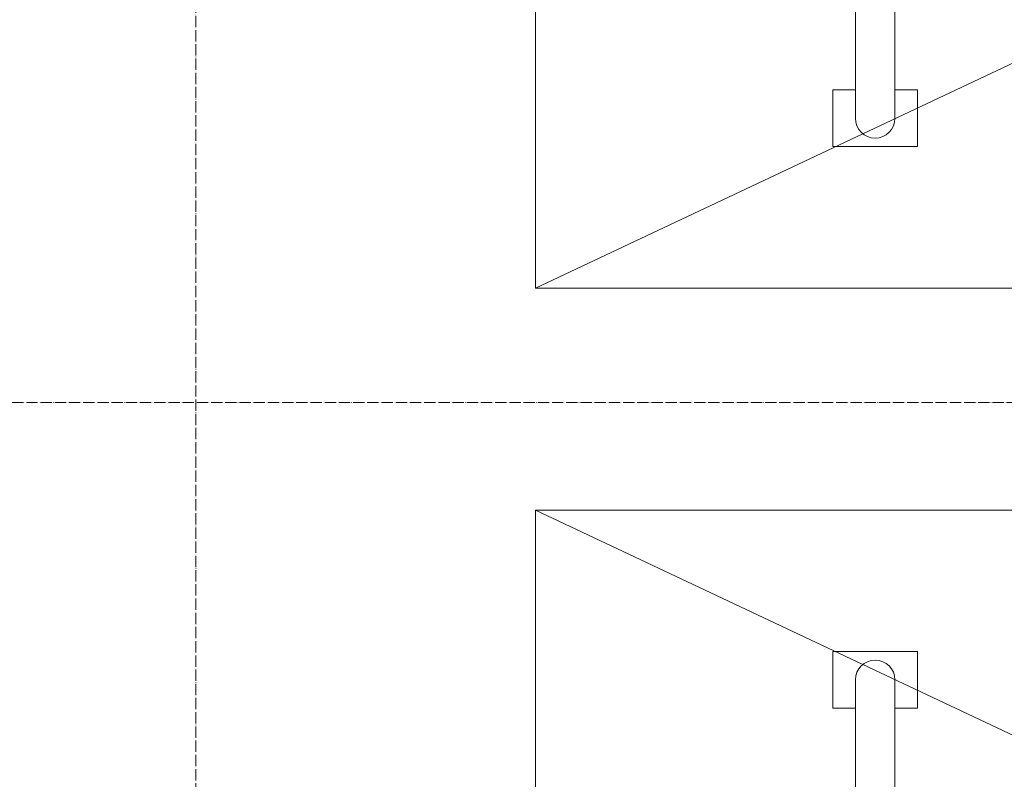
# Model space of a CAD drawing. Header units: millimetres. Extents: x -290 to 116110, y -2975 to 80225.
# Tile 36 of 247: x 47679 to 49418, y 25996 to 27337. Entities that reach past the tile are written whole.
import ezdxf
from ezdxf import colors
from ezdxf.entities.mleader import LeaderData, LeaderLine
from ezdxf.math import Vec2, Vec3

# ---------------------------------------------------------------- set-up
doc = ezdxf.new("R2010")
doc.units = ezdxf.units.MM
doc.linetypes.add('ADSK_Линия сетки', pattern=[25, 20, -2.5, 0, -2.5])
doc.linetypes.add('ADSK_Линия сетки_2_', pattern=[25, 20, -2.5, 0, -2.5])
for name, color, linetype, lineweight in [('КИП_выноска', 6, 'Continuous', 25), ('Оси', 7, 'Continuous', 9), ('Парковка', 7, 'Continuous', 18)]:
    doc.layers.add(name, color=color, linetype=linetype, lineweight=lineweight)
doc.styles.add('Arial', font='arial.ttf', dxfattribs={"width": 0.85, "height": 350})

# ---------------------------------------------------------------- blocks, each defined once
blk = doc.blocks.new('199_Парковочные места 3 класса и МГН - Средний класс-V64-B2_-11_400__На лист секция 4_-11_400')
at = {"layer": 'Парковка', "color": 253, "true_color": 0xaaaaaa}
for p, q in [((0, -5300), (1161, -2838.6)), ((0, -5300), (0, -3800)), ((250, -4625), (250, -4775)), ((250, -4625), (350, -4625)), ((350, -4625), (350, -4665)), ((300, -4665), (2200, -4665)), ((300, -4735), (2200, -4735)), ((350, -4735), (350, -4775)), ((250, -4775), (350, -4775)), ((2500, -5300), (0, -5300))]:
    blk.add_line(p, q, dxfattribs=at)
blk.add_arc((300, -4700), 35, 90, 270, dxfattribs=at)
blk = doc.blocks.new('199_Парковочные места 3 класса и МГН - Средний класс-V65-B2_-11_400__На лист секция 4_-11_400')
at = {"layer": 'Парковка', "color": 253, "true_color": 0xaaaaaa}
for p, q in [((0, 0), (2500, -5300)), ((2500, 0), (2500, -5300)), ((2150, -4625), (2150, -4665)), ((2150, -4625), (2250, -4625)), ((2250, -4625), (2250, -4775)), ((300, -4665), (2200, -4665)), ((300, -4735), (2200, -4735)), ((2150, -4735), (2150, -4775)), ((2150, -4775), (2250, -4775)), ((2500, -5300), (0, -5300))]:
    blk.add_line(p, q, dxfattribs=at)
blk.add_arc((2200, -4700), 35, 270, 90, dxfattribs=at)
blk = doc.blocks.new('135_SLK_GD_AR_rvt-1-B2_-11_400__На лист секция 4_-11_400')
at = {"layer": 'Парковка', "color": 253, "lineweight": 18, "true_color": 0xaaaaaa, "rotation": 269.999999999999}
for name, p in [('199_Парковочные места 3 класса и МГН - Средний класс-V65-B2_-11_400__На лист секция 4_-11_400', (-13081709.7, -9269598.3)), ('199_Парковочные места 3 класса и МГН - Средний класс-V64-B2_-11_400__На лист секция 4_-11_400', (-13081709.7, -9272490.3))]:
    blk.add_blockref(name, p, dxfattribs=at)
blk = doc.blocks.new('135_SLK_GD_KR_rvt-1-B2_-11_400__На лист секция 4_-11_400')
at = {"layer": 'Оси', "color": 254, "linetype": 'ADSK_Линия сетки_2_', "true_color": 0xe5e5e5}
blk.add_line((-13132712.8, -9272300.3), (-13037493.1, -9272300.3), dxfattribs=at)
blk = doc.blocks.new('A$Cc005853f')
at = {"layer": 'Оси', "color": 253, "linetype": 'ADSK_Линия сетки', "true_color": 0xaaaaaa}
blk.add_line((45903.1, 2607.6), (45903.1, 76891.8), dxfattribs=at)
at = {"lineweight": 5}
for name in ['135_SLK_GD_KR_rvt-1-B2_-11_400__На лист секция 4_-11_400', '135_SLK_GD_AR_rvt-1-B2_-11_400__На лист секция 4_-11_400']:
    blk.add_blockref(name, (13133512.8, 9298039.8), dxfattribs=at)
blk = doc.blocks.new('_None')

msp = doc.modelspace()

# ---------------------------------------------------------------- block references
msp.add_blockref('A$Cc005853f', (2087, 921.7))

# ---------------------------------------------------------------- next in the draw order: leaders
at = {"layer": 'КИП_выноска'}
ml = msp.add_multileader_mtext('Standard', dxfattribs=at)
ml.set_content('LS2.3.1...LS2.3.3\\PДН2.3', color=256, style='Arial')
ml.set_leader_properties(color=256, linetype='ByLayer', lineweight=-1)
ml.set_arrow_properties(name='NONE')
ml.build(insert=Vec2(0, 0))
ml.multileader.update_dxf_attribs({"has_dogleg": 0, "text_left_attachment_type": 6, "text_right_attachment_type": 6, "dogleg_length": 0.5, "arrow_head_size": 300})
ctx = ml.context
ctx.base_point, ctx.char_height, ctx.arrow_head_size, ctx.landing_gap_size, ctx.plane_origin = Vec3(47193.4, 29486.5), 250, 300, 100, Vec3(53065.5, 26925.8)
ctx.left_attachment, ctx.right_attachment = 6, 6
notes = []
notes.append((ctx, [(0, (1, 1, 0), (47192.9, 29486.5), (1, 0), 0.5, [(0, [(46078.3, 26934.2)], 0, [])])]))
ctx.mtext.insert, ctx.mtext.width, ctx.mtext.flow_direction = Vec3(47293.4, 29794.9), 2365.858, 5
ctx.mtext.has_bg_fill, ctx.mtext.bg_color, ctx.mtext.bg_scale_factor, ctx.mtext.bg_transparency, ctx.mtext.use_window_bg_color = 1, -1027028792, 1.5, 0, 1
for ctx, leaders in notes:
    for number, flags, end, landing, length, lines in leaders:
        leader = LeaderData()
        leader.index, (leader.has_last_leader_line, leader.has_dogleg_vector, leader.attachment_direction) = number, flags
        leader.last_leader_point, leader.dogleg_vector, leader.dogleg_length = Vec3(end), Vec3(landing), length
        for number, points, colour, breaks in lines:
            line = LeaderLine()
            line.index, line.vertices, line.color, line.breaks = number, Vec3.list(points), colors.encode_raw_color(colour), breaks
            leader.lines.append(line)
        ctx.leaders.append(leader)

doc.saveas('drawing.dxf')
